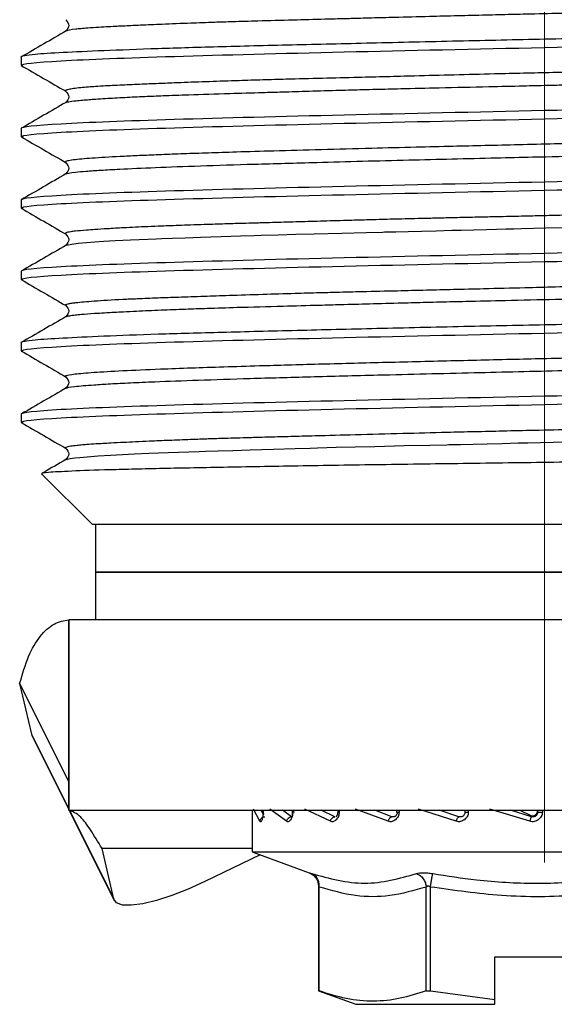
# Model space of a CAD drawing. Header units: millimetres. Extents: x 5799 to 6163, y 3672 to 3921.
# Tile 3 of 20: x 5904 to 5916, y 3691 to 3711. Entities that reach past the tile are written whole.
import ezdxf

# ---------------------------------------------------------------- set-up
doc = ezdxf.new("R2010")
doc.units = ezdxf.units.MM
doc.linetypes.add('CENTERX2', pattern=[20.32, 12.7, -2.54, 2.54, -2.54])
doc.layers.add('1轮廓实线层', color=7, linetype='Continuous')

msp = doc.modelspace()

# ---------------------------------------------------------------- linework, layer by layer
at = {"color": 179, "linetype": 'CENTERX2', "lineweight": 18, "ltscale": 4}
msp.add_line((5915.526, 3714.268), (5915.526, 3693.775), dxfattribs=at)
at = {"layer": '1轮廓实线层', "linetype": 'Continuous', "lineweight": 25, "ltscale": 2}
for p, q in [((5904.526, 3710.694), (5904.526, 3710.525)), ((5904.561, 3710.517), (5904.526, 3710.525)), ((5904.526, 3709.197), (5904.526, 3709.025)), ((5904.571, 3709.015), (5904.526, 3709.025)), ((5904.526, 3707.697), (5904.526, 3707.525)), ((5904.565, 3707.515), (5904.526, 3707.525)), ((5904.526, 3706.197), (5904.526, 3706.025)), ((5904.563, 3706.017), (5904.526, 3706.025)), ((5904.526, 3704.695), (5904.526, 3704.525)), ((5904.563, 3704.516), (5904.526, 3704.525)), ((5904.526, 3703.197), (5904.526, 3703.025)), ((5904.568, 3703.014), (5904.526, 3703.025)), ((5904.956, 3701.945), (5906.026, 3700.875)), ((5915.526, 3700.875), (5906.026, 3700.875)), ((5906.085, 3700.875), (5906.085, 3699.875)), ((5925.026, 3700.875), (5915.526, 3700.875)), ((5906.085, 3699.875), (5906.085, 3698.875)), ((5906.085, 3699.875), (5920.12, 3699.875)), ((5924.085, 3699.875), (5906.085, 3699.875)), ((5905.526, 3698.875), (5905.526, 3694.875)), ((5925.526, 3698.875), (5905.526, 3698.875)), ((5905.526, 3694.875), (5905.526, 3698.875)), ((5904.494, 3697.535), (5905.526, 3695.471)), ((5904.494, 3697.535), (5904.74, 3696.475)), ((5904.74, 3696.475), (5904.75, 3696.446)), ((5904.74, 3696.475), (5905.526, 3694.903)), ((5904.75, 3696.446), (5905.526, 3694.895)), ((5905.526, 3694.875), (5925.526, 3694.875)), ((5905.536, 3694.875), (5906.483, 3692.982)), ((5905.54, 3694.875), (5906.472, 3693.011)), ((5909.381, 3694.875), (5909.381, 3694.834)), ((5909.381, 3694.875), (5909.381, 3694.834)), ((5909.545, 3694.643), (5909.406, 3694.899)), ((5909.62, 3694.791), (5909.571, 3694.88)), ((5909.608, 3694.875), (5909.608, 3694.834)), ((5909.611, 3694.875), (5909.611, 3694.834)), ((5910.105, 3694.643), (5909.754, 3694.899)), ((5910.207, 3694.738), (5910.022, 3694.875)), ((5910.221, 3694.875), (5910.221, 3694.834)), ((5910.235, 3694.875), (5910.235, 3694.834)), ((5911.025, 3694.643), (5910.486, 3694.899)), ((5911.118, 3694.738), (5910.835, 3694.875)), ((5911.179, 3694.875), (5911.179, 3694.834)), ((5911.21, 3694.875), (5911.21, 3694.834)), ((5912.242, 3694.643), (5911.551, 3694.899)), ((5912.319, 3694.738), (5911.957, 3694.875)), ((5912.417, 3694.875), (5912.417, 3694.834)), ((5912.468, 3694.875), (5912.468, 3694.834)), ((5913.672, 3694.643), (5912.877, 3694.899)), ((5913.728, 3694.738), (5913.312, 3694.875)), ((5913.85, 3694.875), (5913.85, 3694.834)), ((5913.925, 3694.875), (5913.925, 3694.834)), ((5915.219, 3694.643), (5914.374, 3694.899)), ((5915.251, 3694.738), (5914.809, 3694.875)), ((5915.006, 3694.875), (5915.238, 3694.765)), ((5915.237, 3694.765), (5915.251, 3694.739)), ((5915.38, 3694.875), (5915.38, 3694.834)), ((5915.482, 3694.875), (5915.482, 3694.834)), ((5909.38, 3694.661), (5909.38, 3693.999)), ((5906.472, 3693.011), (5906.226, 3694.071)), ((5909.38, 3694.071), (5906.226, 3694.071)), ((5909.551, 3693.937), (5908.387, 3693.377)), ((5909.38, 3693.999), (5910.579, 3693.562)), ((5909.38, 3693.999), (5921.38, 3693.999)), ((5910.777, 3693.282), (5910.777, 3691.084)), ((5910.79, 3691.08), (5910.79, 3693.263)), ((5913.042, 3691.08), (5913.042, 3693.263)), ((5913.128, 3691.08), (5913.128, 3693.263)), ((5914.48, 3691.799), (5916.28, 3691.799)), ((5914.48, 3690.901), (5914.48, 3691.799)), ((5910.777, 3691.085), (5911.561, 3690.799)), ((5913.128, 3691.08), (5914.48, 3690.901)), ((5911.561, 3690.799), (5914.48, 3690.799)), ((5914.48, 3690.799), (5914.48, 3690.901))]:
    msp.add_line(p, q, dxfattribs=at)
at = {"layer": '1轮廓实线层', "linetype": 'Continuous', "lineweight": 25, "ltscale": 2, "flags": 128}
for points in [[(5905.464, 3706.739), (5905.471, 3706.744), (5905.511, 3706.755), (5905.588, 3706.769), (5905.727, 3706.786), (5905.9, 3706.803), (5906.076, 3706.816), (5906.266, 3706.829), (5906.5, 3706.842), (5906.824, 3706.857), (5907.186, 3706.872), (5907.364, 3706.879), (5907.48, 3706.883), (5907.704, 3706.892), (5907.975, 3706.902), (5908.295, 3706.914), (5908.728, 3706.929), (5909.136, 3706.942), (5909.425, 3706.951), (5909.57, 3706.956), (5909.926, 3706.966), (5910.297, 3706.977), (5910.684, 3706.987), (5911.265, 3707.001), (5911.777, 3707.014), (5912.123, 3707.022), (5912.162, 3707.023), (5912.399, 3707.029), (5912.658, 3707.035), (5912.942, 3707.042), (5913.249, 3707.05), (5913.581, 3707.058), (5913.581, 3707.058), (5913.581, 3707.058), (5913.581, 3707.058), (5913.581, 3707.058), (5913.581, 3707.058), (5913.581, 3707.058), (5913.581, 3707.058), (5913.582, 3707.058), (5913.582, 3707.058), (5913.584, 3707.058), (5913.587, 3707.059), (5913.598, 3707.059), (5913.636, 3707.06), (5913.775, 3707.063), (5914.308, 3707.077), (5914.518, 3707.082), (5914.711, 3707.087), (5914.885, 3707.091), (5915.042, 3707.095), (5915.553, 3707.107), (5916.044, 3707.119)], [(5905.467, 3702.241), (5905.468, 3702.244), (5905.559, 3702.264), (5905.655, 3702.277), (5905.759, 3702.288), (5905.914, 3702.302), (5906.147, 3702.32), (5906.406, 3702.336), (5906.653, 3702.35), (5906.908, 3702.362), (5907.21, 3702.375), (5907.614, 3702.39), (5908.053, 3702.405), (5908.265, 3702.412), (5908.402, 3702.417), (5908.664, 3702.425), (5908.976, 3702.435), (5909.342, 3702.447), (5909.829, 3702.462), (5910.282, 3702.475), (5910.6, 3702.485), (5910.758, 3702.489), (5911.146, 3702.5), (5911.546, 3702.51), (5911.96, 3702.52), (5912.577, 3702.535), (5913.115, 3702.547), (5913.476, 3702.555), (5913.517, 3702.556), (5913.762, 3702.562), (5914.03, 3702.569), (5914.322, 3702.576), (5914.637, 3702.583), (5914.976, 3702.592), (5914.976, 3702.592), (5914.976, 3702.592), (5914.976, 3702.592), (5914.976, 3702.592), (5914.976, 3702.592), (5914.976, 3702.592), (5914.976, 3702.592), (5914.976, 3702.592), (5914.977, 3702.592), (5914.978, 3702.592), (5914.982, 3702.592), (5914.993, 3702.592), (5915.031, 3702.593), (5915.173, 3702.597), (5915.712, 3702.61), (5915.923, 3702.615)], [(5908.387, 3693.377), (5908.034, 3693.217), (5907.69, 3693.083), (5907.368, 3692.98), (5907.081, 3692.911), (5906.84, 3692.879), (5906.654, 3692.885), (5906.53, 3692.93), (5906.472, 3693.011)]]:
    msp.add_lwpolyline(points, dxfattribs=at)
at = {"layer": '1轮廓实线层', "linetype": 'Continuous', "lineweight": 25, "ltscale": 2}
for points, knots in [([(5925.592, 3711.989), (5925.593, 3711.989), (5925.619, 3711.982), (5925.591, 3711.966), (5925.507, 3711.944), (5925.351, 3711.925), (5925.167, 3711.908), (5924.932, 3711.892), (5924.652, 3711.876), (5924.317, 3711.859), (5923.952, 3711.842), (5923.526, 3711.824), (5923.106, 3711.808), (5922.73, 3711.794), (5922.376, 3711.782), (5921.936, 3711.769), (5921.367, 3711.753), (5920.719, 3711.735), (5920.132, 3711.72), (5919.644, 3711.707), (5919.176, 3711.694), (5918.633, 3711.68), (5918.04, 3711.665), (5917.484, 3711.651), (5917.013, 3711.639), (5916.539, 3711.628), (5915.981, 3711.616), (5915.397, 3711.603), (5914.815, 3711.59), (5914.274, 3711.577), (5913.699, 3711.563), (5913.055, 3711.547), (5912.452, 3711.531), (5911.973, 3711.519), (5911.629, 3711.509), (5911.299, 3711.501), (5910.821, 3711.488), (5910.2, 3711.472), (5909.553, 3711.455), (5909.01, 3711.439), (5908.539, 3711.424), (5908.034, 3711.406), (5907.51, 3711.386), (5907.059, 3711.366), (5906.816, 3711.355), (5906.715, 3711.35), (5906.715, 3711.35), (5906.715, 3711.35), (5906.715, 3711.35), (5906.715, 3711.35), (5906.714, 3711.35), (5906.714, 3711.35), (5906.713, 3711.35), (5906.711, 3711.35), (5906.705, 3711.35), (5906.689, 3711.349), (5906.634, 3711.346), (5906.522, 3711.341), (5906.348, 3711.332), (5906.134, 3711.32), (5905.937, 3711.307), (5905.78, 3711.294), (5905.602, 3711.275), (5905.47, 3711.256), (5905.478, 3711.242), (5905.479, 3711.24)], [0, 0, 0, 0, 0.000388, 0.029534, 0.061342, 0.085866, 0.106918, 0.128585, 0.154383, 0.173997, 0.19765, 0.221068, 0.243813, 0.260165, 0.273373, 0.290802, 0.315949, 0.341449, 0.364167, 0.379418, 0.392686, 0.412292, 0.434216, 0.451232, 0.466349, 0.479564, 0.49661, 0.519376, 0.535005, 0.551846, 0.570975, 0.590157, 0.614345, 0.630454, 0.638474, 0.649505, 0.664581, 0.688855, 0.717157, 0.738798, 0.754777, 0.777451, 0.807163, 0.832373, 0.85218, 0.852181, 0.852183, 0.852185, 0.85219, 0.852198, 0.852213, 0.852242, 0.852298, 0.852417, 0.852682, 0.853329, 0.855626, 0.863665, 0.876294, 0.893507, 0.915564, 0.932112, 0.94708, 0.991295, 1, 1, 1, 1]), ([(5905.461, 3711.482), (5905.495, 3711.442), (5905.565, 3711.361), (5905.495, 3711.28), (5905.461, 3711.239)], [0, 0, 0, 0, 0.4999724, 1, 1, 1, 1]), ([(5926.504, 3711.454), (5926.513, 3711.451), (5926.549, 3711.439), (5926.48, 3711.419), (5926.272, 3711.389), (5925.798, 3711.357), (5924.972, 3711.316), (5923.869, 3711.273), (5922.539, 3711.234), (5920.998, 3711.196), (5919.316, 3711.153), (5917.51, 3711.112), (5915.665, 3711.074), (5913.799, 3711.034), (5911.998, 3710.991), (5910.282, 3710.951), (5908.729, 3710.914), (5907.357, 3710.872), (5906.227, 3710.83), (5905.354, 3710.791), (5904.829, 3710.757), (5904.586, 3710.723), (5904.504, 3710.703), (5904.526, 3710.694), (5904.526, 3710.694)], [0, 0, 0, 0, 0.011221, 0.044125, 0.077395, 0.129732, 0.183588, 0.235926, 0.289783, 0.342122, 0.395979, 0.448318, 0.502175, 0.554513, 0.60837, 0.660709, 0.714566, 0.766905, 0.820761, 0.873101, 0.926959, 0.963233, 0.999998, 1, 1, 1, 1]), ([(5904.526, 3710.525), (5904.526, 3710.556), (5904.813, 3710.587), (5905.915, 3710.65), (5906.73, 3710.681), (5908.766, 3710.743), (5909.987, 3710.775), (5912.647, 3710.837), (5914.086, 3710.868), (5916.966, 3710.931), (5918.406, 3710.962), (5921.066, 3711.025), (5922.286, 3711.056), (5924.323, 3711.118), (5925.138, 3711.15), (5926.24, 3711.212), (5926.526, 3711.243), (5926.526, 3711.275)], [0, 0, 0, 0, 0.125, 0.125, 0.25, 0.25, 0.375, 0.375, 0.5, 0.5, 0.625, 0.625, 0.75, 0.75, 0.875, 0.875, 1, 1, 1, 1]), ([(5905.473, 3711.246), (5905.315, 3711.155), (5905, 3710.973), (5904.685, 3710.791), (5904.528, 3710.7)], [0, 0, 0, 0, 0.499988, 1, 1, 1, 1]), ([(5925.589, 3710.73), (5925.579, 3710.725), (5925.558, 3710.716), (5925.505, 3710.707), (5925.461, 3710.7), (5925.433, 3710.696), (5925.381, 3710.69), (5925.293, 3710.681), (5925.168, 3710.671), (5925.025, 3710.66), (5924.888, 3710.652), (5924.754, 3710.643), (5924.633, 3710.636), (5924.51, 3710.63), (5924.283, 3710.617), (5923.992, 3710.603), (5923.658, 3710.588), (5923.425, 3710.579), (5923.201, 3710.57), (5922.866, 3710.558), (5922.309, 3710.541), (5921.55, 3710.519), (5920.804, 3710.499), (5920.117, 3710.479), (5919.419, 3710.46), (5918.683, 3710.44), (5918.015, 3710.423), (5917.329, 3710.407), (5916.56, 3710.39), (5915.784, 3710.373), (5915.088, 3710.357), (5914.394, 3710.34), (5913.626, 3710.32), (5912.869, 3710.301), (5912.199, 3710.283), (5911.548, 3710.267), (5910.839, 3710.25), (5910.172, 3710.233), (5909.592, 3710.217), (5909.048, 3710.2), (5908.465, 3710.18), (5907.937, 3710.161), (5907.49, 3710.143), (5907.091, 3710.127), (5906.679, 3710.11), (5906.341, 3710.093), (5906.097, 3710.078), (5905.923, 3710.065), (5905.762, 3710.051), (5905.622, 3710.035), (5905.525, 3710.019), (5905.473, 3710.005), (5905.449, 3709.993), (5905.457, 3709.985), (5905.461, 3709.981)], [0, 0, 0, 0, 0.017395, 0.034616, 0.038302, 0.043625, 0.050585, 0.064094, 0.081291, 0.094867, 0.107168, 0.118192, 0.127938, 0.134719, 0.144758, 0.174586, 0.18784, 0.200039, 0.211185, 0.221279, 0.248314, 0.286434, 0.314591, 0.33345, 0.361238, 0.387827, 0.40792, 0.427382, 0.454603, 0.481721, 0.501253, 0.5207, 0.547903, 0.575026, 0.594585, 0.614704, 0.641266, 0.669116, 0.687914, 0.707943, 0.734562, 0.762514, 0.781244, 0.802271, 0.827928, 0.856845, 0.874577, 0.889388, 0.907421, 0.929622, 0.950414, 0.967916, 0.984213, 1, 1, 1, 1]), ([(5904.523, 3710.522), (5904.68, 3710.431), (5904.993, 3710.251), (5905.306, 3710.07), (5905.462, 3709.98)], [0, 0, 0, 0, 0.502607, 1, 1, 1, 1]), ([(5905.469, 3709.742), (5905.471, 3709.744), (5905.477, 3709.75), (5905.536, 3709.763), (5905.645, 3709.778), (5905.802, 3709.793), (5905.943, 3709.804), (5906.104, 3709.816), (5906.341, 3709.831), (5906.678, 3709.851), (5907.091, 3709.87), (5907.539, 3709.889), (5908.118, 3709.909), (5908.82, 3709.931), (5909.496, 3709.951), (5910.057, 3709.968), (5910.594, 3709.983), (5911.161, 3710), (5911.636, 3710.013), (5912.062, 3710.024), (5912.594, 3710.036), (5913.381, 3710.055), (5914.247, 3710.074), (5915.006, 3710.092), (5915.553, 3710.105), (5916.009, 3710.116), (5916.512, 3710.129), (5917.029, 3710.142), (5917.531, 3710.155), (5918.059, 3710.168), (5918.714, 3710.184), (5919.484, 3710.202), (5920.166, 3710.219), (5920.707, 3710.233), (5921.167, 3710.246), (5921.67, 3710.262), (5922.186, 3710.279), (5922.631, 3710.294), (5922.993, 3710.307), (5923.322, 3710.319), (5923.679, 3710.332), (5924.04, 3710.346), (5924.36, 3710.36), (5924.614, 3710.372), (5924.829, 3710.385), (5925.04, 3710.399), (5925.237, 3710.415), (5925.37, 3710.429), (5925.444, 3710.439), (5925.501, 3710.448), (5925.559, 3710.458), (5925.6, 3710.473), (5925.609, 3710.484), (5925.589, 3710.491), (5925.585, 3710.492)], [0, 0, 0, 0, 0.006931, 0.024185, 0.053392, 0.071365, 0.086844, 0.099828, 0.117359, 0.146257, 0.171747, 0.19272, 0.219517, 0.257513, 0.285593, 0.301293, 0.322019, 0.345002, 0.361675, 0.371034, 0.38839, 0.414874, 0.448163, 0.471364, 0.486847, 0.499934, 0.514579, 0.534581, 0.549231, 0.562779, 0.585791, 0.613705, 0.640626, 0.657172, 0.672533, 0.692178, 0.715757, 0.735772, 0.750069, 0.765488, 0.783314, 0.805106, 0.826075, 0.84297, 0.857959, 0.875853, 0.898299, 0.919699, 0.929541, 0.935845, 0.952949, 0.972026, 0.995115, 1, 1, 1, 1]), ([(5926.526, 3709.947), (5926.526, 3709.915), (5926.24, 3709.884), (5925.138, 3709.822), (5924.323, 3709.79), (5922.286, 3709.728), (5921.066, 3709.697), (5918.406, 3709.634), (5916.966, 3709.603), (5914.086, 3709.54), (5912.647, 3709.509), (5909.987, 3709.447), (5908.766, 3709.415), (5906.73, 3709.353), (5905.915, 3709.322), (5904.813, 3709.259), (5904.526, 3709.228), (5904.526, 3709.197)], [0, 0, 0, 0, 0.125, 0.125, 0.25, 0.25, 0.375, 0.375, 0.5, 0.5, 0.625, 0.625, 0.75, 0.75, 0.875, 0.875, 1, 1, 1, 1]), ([(5905.457, 3709.983), (5905.492, 3709.942), (5905.561, 3709.861), (5905.492, 3709.779), (5905.457, 3709.739)], [0, 0, 0, 0, 0.499991, 1, 1, 1, 1]), ([(5904.526, 3709.025), (5904.526, 3709.056), (5904.813, 3709.087), (5905.915, 3709.15), (5906.73, 3709.181), (5908.766, 3709.243), (5909.987, 3709.275), (5912.647, 3709.337), (5914.086, 3709.368), (5916.966, 3709.431), (5918.406, 3709.462), (5921.066, 3709.525), (5922.286, 3709.556), (5924.323, 3709.618), (5925.138, 3709.65), (5926.24, 3709.712), (5926.526, 3709.743), (5926.526, 3709.775)], [0, 0, 0, 0, 0.125, 0.125, 0.25, 0.25, 0.375, 0.375, 0.5, 0.5, 0.625, 0.625, 0.75, 0.75, 0.875, 0.875, 1, 1, 1, 1]), ([(5905.47, 3709.746), (5905.313, 3709.655), (5904.998, 3709.474), (5904.684, 3709.292), (5904.527, 3709.201)], [0, 0, 0, 0, 0.499988, 1, 1, 1, 1]), ([(5925.593, 3709.233), (5925.593, 3709.232), (5925.588, 3709.228), (5925.557, 3709.219), (5925.486, 3709.205), (5925.356, 3709.188), (5925.191, 3709.173), (5925.016, 3709.159), (5924.859, 3709.149), (5924.67, 3709.137), (5924.447, 3709.126), (5924.184, 3709.113), (5923.915, 3709.102), (5923.633, 3709.09), (5923.33, 3709.079), (5922.944, 3709.065), (5922.466, 3709.048), (5921.958, 3709.032), (5921.45, 3709.016), (5920.971, 3709.002), (5920.467, 3708.989), (5919.937, 3708.975), (5919.404, 3708.961), (5918.834, 3708.947), (5918.19, 3708.931), (5917.412, 3708.912), (5916.579, 3708.892), (5915.754, 3708.872), (5914.996, 3708.854), (5914.283, 3708.837), (5913.561, 3708.82), (5912.764, 3708.801), (5911.831, 3708.778), (5910.824, 3708.751), (5909.876, 3708.725), (5909.091, 3708.702), (5908.464, 3708.682), (5907.938, 3708.664), (5907.47, 3708.646), (5907.054, 3708.629), (5906.559, 3708.606), (5906.049, 3708.577), (5905.687, 3708.546), (5905.51, 3708.521), (5905.441, 3708.5), (5905.461, 3708.487), (5905.469, 3708.481)], [0, 0, 0, 0, 0.001752, 0.016901, 0.03549, 0.057517, 0.082976, 0.096014, 0.110032, 0.125032, 0.141012, 0.157975, 0.175926, 0.188593, 0.20422, 0.222809, 0.244359, 0.268865, 0.286874, 0.305171, 0.323759, 0.342638, 0.361814, 0.379122, 0.400381, 0.425592, 0.454749, 0.479935, 0.503818, 0.526402, 0.547693, 0.572933, 0.603908, 0.640615, 0.677496, 0.708468, 0.733541, 0.757538, 0.781029, 0.804013, 0.826485, 0.872712, 0.919367, 0.947617, 0.976463, 1, 1, 1, 1]), ([(5904.531, 3709.02), (5904.688, 3708.929), (5905.002, 3708.747), (5905.317, 3708.566), (5905.474, 3708.475)], [0, 0, 0, 0, 0.500012, 1, 1, 1, 1]), ([(5905.473, 3708.24), (5905.472, 3708.241), (5905.461, 3708.254), (5905.614, 3708.275), (5905.882, 3708.301), (5906.194, 3708.322), (5906.657, 3708.348), (5907.331, 3708.378), (5908.278, 3708.413), (5909.418, 3708.449), (5910.583, 3708.482), (5911.686, 3708.511), (5912.64, 3708.535), (5913.583, 3708.558), (5914.454, 3708.579), (5915.39, 3708.601), (5916.428, 3708.626), (5917.542, 3708.652), (5918.544, 3708.676), (5919.38, 3708.698), (5920.105, 3708.717), (5920.759, 3708.735), (5921.409, 3708.754), (5922.079, 3708.773), (5922.719, 3708.794), (5923.238, 3708.812), (5923.607, 3708.826), (5923.902, 3708.838), (5924.16, 3708.85), (5924.411, 3708.862), (5924.635, 3708.874), (5924.833, 3708.886), (5925.006, 3708.897), (5925.263, 3708.916), (5925.515, 3708.943), (5925.624, 3708.97), (5925.591, 3708.986), (5925.583, 3708.99)], [0, 0, 0, 0, 0.005571, 0.052324, 0.080634, 0.109541, 0.139046, 0.184385, 0.231011, 0.278933, 0.328204, 0.361813, 0.394544, 0.424007, 0.453869, 0.477939, 0.512859, 0.552224, 0.584515, 0.610955, 0.636569, 0.66026, 0.682035, 0.710507, 0.74062, 0.765111, 0.783975, 0.797215, 0.813515, 0.829547, 0.845313, 0.860817, 0.87606, 0.891041, 0.937928, 0.984325, 1, 1, 1, 1]), ([(5926.526, 3708.447), (5926.526, 3708.415), (5926.24, 3708.384), (5925.138, 3708.322), (5924.323, 3708.29), (5922.286, 3708.228), (5921.066, 3708.197), (5918.406, 3708.134), (5916.966, 3708.103), (5914.086, 3708.04), (5912.647, 3708.009), (5909.987, 3707.947), (5908.766, 3707.915), (5906.73, 3707.853), (5905.915, 3707.822), (5904.813, 3707.759), (5904.526, 3707.728), (5904.526, 3707.697)], [0, 0, 0, 0, 0.125, 0.125, 0.25, 0.25, 0.375, 0.375, 0.5, 0.5, 0.625, 0.625, 0.75, 0.75, 0.875, 0.875, 1, 1, 1, 1]), ([(5905.46, 3708.483), (5905.495, 3708.442), (5905.564, 3708.361), (5905.495, 3708.28), (5905.46, 3708.239)], [0, 0, 0, 0, 0.499929, 1, 1, 1, 1]), ([(5904.526, 3707.525), (5904.526, 3707.556), (5904.813, 3707.587), (5905.915, 3707.65), (5906.73, 3707.681), (5908.766, 3707.743), (5909.987, 3707.775), (5912.647, 3707.837), (5914.086, 3707.868), (5916.966, 3707.931), (5918.406, 3707.962), (5921.066, 3708.025), (5922.286, 3708.056), (5924.323, 3708.118), (5925.138, 3708.15), (5926.24, 3708.212), (5926.526, 3708.243), (5926.526, 3708.275)], [0, 0, 0, 0, 0.125, 0.125, 0.25, 0.25, 0.375, 0.375, 0.5, 0.5, 0.625, 0.625, 0.75, 0.75, 0.875, 0.875, 1, 1, 1, 1]), ([(5905.464, 3708.242), (5905.309, 3708.152), (5904.996, 3707.971), (5904.683, 3707.79), (5904.526, 3707.699)], [0, 0, 0, 0, 0.497356, 1, 1, 1, 1]), ([(5925.584, 3707.732), (5925.578, 3707.728), (5925.563, 3707.719), (5925.483, 3707.704), (5925.348, 3707.686), (5925.161, 3707.669), (5924.919, 3707.651), (5924.641, 3707.635), (5924.301, 3707.618), (5923.956, 3707.603), (5923.64, 3707.591), (5923.34, 3707.579), (5922.899, 3707.563), (5922.274, 3707.54), (5921.544, 3707.517), (5920.948, 3707.5), (5920.444, 3707.487), (5919.935, 3707.474), (5919.373, 3707.46), (5918.84, 3707.447), (5918.385, 3707.436), (5917.993, 3707.426), (5917.619, 3707.417), (5917.224, 3707.406), (5916.845, 3707.397), (5916.485, 3707.388), (5916.16, 3707.38), (5915.798, 3707.371), (5915.424, 3707.362), (5915.09, 3707.354), (5914.787, 3707.347), (5914.489, 3707.341), (5914.152, 3707.333), (5913.848, 3707.326), (5913.659, 3707.322), (5913.478, 3707.318), (5913.257, 3707.312), (5912.949, 3707.305), (5912.666, 3707.298), (5912.406, 3707.292), (5912.241, 3707.288), (5912.162, 3707.286), (5912.162, 3707.286), (5912.162, 3707.286), (5912.162, 3707.286), (5912.162, 3707.286), (5912.162, 3707.286), (5912.161, 3707.286), (5912.161, 3707.286), (5912.159, 3707.286), (5912.155, 3707.285), (5912.144, 3707.285), (5912.11, 3707.284), (5911.988, 3707.281), (5911.734, 3707.274), (5911.319, 3707.263), (5910.909, 3707.251), (5910.554, 3707.241), (5910.298, 3707.234), (5910.049, 3707.227), (5909.806, 3707.22), (5909.628, 3707.215), (5909.504, 3707.211), (5909.377, 3707.208), (5909.157, 3707.202), (5908.826, 3707.192), (5908.479, 3707.181), (5908.159, 3707.171), (5907.9, 3707.162), (5907.677, 3707.154), (5907.44, 3707.145), (5907.095, 3707.13), (5906.704, 3707.111), (5906.342, 3707.091), (5906.088, 3707.074), (5905.856, 3707.058), (5905.685, 3707.043), (5905.567, 3707.028), (5905.504, 3707.017), (5905.465, 3707.005), (5905.444, 3706.993), (5905.464, 3706.984), (5905.474, 3706.98)], [0, 0, 0, 0, 0.014861, 0.035911, 0.0574, 0.08324, 0.102904, 0.126513, 0.149902, 0.172664, 0.188958, 0.201976, 0.219269, 0.253385, 0.285299, 0.308064, 0.32135, 0.340851, 0.362653, 0.379646, 0.394736, 0.40792, 0.418151, 0.431162, 0.446026, 0.454412, 0.465481, 0.476924, 0.488741, 0.500935, 0.508557, 0.517501, 0.529251, 0.540732, 0.546695, 0.547456, 0.558155, 0.568154, 0.577452, 0.58605, 0.593946, 0.593947, 0.593947, 0.593949, 0.593951, 0.593954, 0.593961, 0.593973, 0.593997, 0.594045, 0.594145, 0.594374, 0.595133, 0.597642, 0.606625, 0.620891, 0.640434, 0.649878, 0.659252, 0.668556, 0.67779, 0.686957, 0.689183, 0.692433, 0.70201, 0.71569, 0.733476, 0.74695, 0.75919, 0.770195, 0.779963, 0.795802, 0.82644, 0.850946, 0.872954, 0.890226, 0.919463, 0.937455, 0.95295, 0.965947, 0.983498, 1, 1, 1, 1]), ([(5904.528, 3707.52), (5904.686, 3707.429), (5905.001, 3707.247), (5905.316, 3707.065), (5905.473, 3706.974)], [0, 0, 0, 0, 0.500052, 1, 1, 1, 1]), ([(5926.526, 3706.947), (5926.526, 3706.915), (5926.24, 3706.884), (5925.138, 3706.822), (5924.323, 3706.79), (5922.286, 3706.728), (5921.066, 3706.697), (5918.406, 3706.634), (5916.966, 3706.603), (5914.086, 3706.54), (5912.647, 3706.509), (5909.987, 3706.447), (5908.766, 3706.415), (5906.73, 3706.353), (5905.915, 3706.322), (5904.813, 3706.259), (5904.526, 3706.228), (5904.526, 3706.197)], [0, 0, 0, 0, 0.125, 0.125, 0.25, 0.25, 0.375, 0.375, 0.5, 0.5, 0.625, 0.625, 0.75, 0.75, 0.875, 0.875, 1, 1, 1, 1]), ([(5905.46, 3706.982), (5905.495, 3706.941), (5905.564, 3706.86), (5905.495, 3706.779), (5905.46, 3706.739)], [0, 0, 0, 0, 0.500079, 1, 1, 1, 1]), ([(5904.526, 3706.025), (5904.526, 3706.056), (5904.813, 3706.087), (5905.915, 3706.15), (5906.73, 3706.181), (5908.766, 3706.243), (5909.987, 3706.275), (5912.647, 3706.337), (5914.086, 3706.368), (5916.966, 3706.431), (5918.406, 3706.462), (5921.066, 3706.525), (5922.286, 3706.556), (5924.323, 3706.618), (5925.138, 3706.65), (5926.24, 3706.712), (5926.526, 3706.743), (5926.526, 3706.775)], [0, 0, 0, 0, 0.125, 0.125, 0.25, 0.25, 0.375, 0.375, 0.5, 0.5, 0.625, 0.625, 0.75, 0.75, 0.875, 0.875, 1, 1, 1, 1]), ([(5905.472, 3706.745), (5905.314, 3706.654), (5905, 3706.473), (5904.686, 3706.291), (5904.529, 3706.2)], [0, 0, 0, 0, 0.49999, 1, 1, 1, 1]), ([(5905.462, 3705.482), (5905.458, 3705.484), (5905.448, 3705.49), (5905.459, 3705.501), (5905.504, 3705.515), (5905.582, 3705.528), (5905.731, 3705.547), (5906.039, 3705.575), (5906.514, 3705.604), (5906.991, 3705.625), (5907.378, 3705.641), (5907.766, 3705.655), (5908.094, 3705.666), (5908.443, 3705.678), (5908.935, 3705.694), (5909.574, 3705.715), (5910.217, 3705.734), (5910.739, 3705.749), (5911.212, 3705.761), (5911.754, 3705.774), (5912.388, 3705.789), (5913.027, 3705.804), (5913.631, 3705.819), (5914.32, 3705.836), (5915.038, 3705.854), (5915.789, 3705.873), (5916.412, 3705.888), (5916.959, 3705.901), (5917.414, 3705.911), (5917.909, 3705.922), (5918.408, 3705.934), (5918.887, 3705.945), (5919.391, 3705.958), (5920.012, 3705.974), (5920.734, 3705.995), (5921.364, 3706.014), (5921.885, 3706.03), (5922.375, 3706.045), (5922.924, 3706.062), (5923.454, 3706.08), (5923.851, 3706.096), (5924.131, 3706.108), (5924.385, 3706.121), (5924.674, 3706.137), (5924.947, 3706.154), (5925.196, 3706.174), (5925.401, 3706.193), (5925.546, 3706.212), (5925.571, 3706.225), (5925.582, 3706.23)], [0, 0, 0, 0, 0.008145, 0.025359, 0.047418, 0.063966, 0.078934, 0.123152, 0.169712, 0.188616, 0.213372, 0.235193, 0.248084, 0.260406, 0.283258, 0.312077, 0.33792, 0.356589, 0.369125, 0.388222, 0.412856, 0.43308, 0.451285, 0.471603, 0.499253, 0.51962, 0.542915, 0.558427, 0.571894, 0.586708, 0.60639, 0.621001, 0.634508, 0.657577, 0.685524, 0.712412, 0.729199, 0.74788, 0.773715, 0.802541, 0.825391, 0.838181, 0.851908, 0.873265, 0.898458, 0.918597, 0.946476, 0.977416, 1, 1, 1, 1]), ([(5904.527, 3706.022), (5904.684, 3705.931), (5904.998, 3705.749), (5905.313, 3705.567), (5905.47, 3705.476)], [0, 0, 0, 0, 0.500015, 1, 1, 1, 1]), ([(5905.469, 3705.241), (5905.469, 3705.243), (5905.471, 3705.25), (5905.538, 3705.264), (5905.648, 3705.28), (5905.816, 3705.296), (5906.02, 3705.312), (5906.265, 3705.326), (5906.471, 3705.338), (5906.693, 3705.349), (5907.009, 3705.365), (5907.437, 3705.384), (5907.941, 3705.404), (5908.473, 3705.422), (5909.144, 3705.443), (5909.934, 3705.465), (5910.679, 3705.484), (5911.289, 3705.501), (5911.866, 3705.517), (5912.468, 3705.533), (5912.967, 3705.546), (5913.413, 3705.557), (5913.965, 3705.57), (5914.774, 3705.588), (5915.652, 3705.608), (5916.412, 3705.625), (5916.955, 3705.638), (5917.405, 3705.65), (5917.899, 3705.662), (5918.402, 3705.675), (5918.885, 3705.688), (5919.391, 3705.701), (5920.014, 3705.717), (5920.737, 3705.735), (5921.366, 3705.752), (5921.86, 3705.766), (5922.274, 3705.78), (5922.723, 3705.795), (5923.174, 3705.812), (5923.556, 3705.827), (5923.862, 3705.84), (5924.135, 3705.852), (5924.424, 3705.865), (5924.708, 3705.879), (5924.949, 3705.893), (5925.132, 3705.906), (5925.278, 3705.918), (5925.411, 3705.932), (5925.519, 3705.949), (5925.574, 3705.963), (5925.594, 3705.972), (5925.601, 3705.981), (5925.604, 3705.987), (5925.591, 3705.992), (5925.59, 3705.992)], [0, 0, 0, 0, 0.004956, 0.02948, 0.051505, 0.068791, 0.098051, 0.116057, 0.131565, 0.144572, 0.162136, 0.191086, 0.216623, 0.237635, 0.26448, 0.302546, 0.330677, 0.346406, 0.36717, 0.390195, 0.406899, 0.416275, 0.433663, 0.460195, 0.493545, 0.516789, 0.5323, 0.545411, 0.560083, 0.580122, 0.594799, 0.608372, 0.631426, 0.659391, 0.686361, 0.702938, 0.718327, 0.738007, 0.76163, 0.781682, 0.796005, 0.811452, 0.829311, 0.851142, 0.87215, 0.889076, 0.904092, 0.922019, 0.944506, 0.965946, 0.975806, 0.982121, 0.999257, 1, 1, 1, 1]), ([(5905.459, 3705.483), (5905.494, 3705.442), (5905.563, 3705.361), (5905.494, 3705.28), (5905.459, 3705.239)], [0, 0, 0, 0, 0.499905, 1, 1, 1, 1]), ([(5926.506, 3705.438), (5926.497, 3705.432), (5926.475, 3705.417), (5926.266, 3705.389), (5925.802, 3705.354), (5924.974, 3705.317), (5923.872, 3705.274), (5922.543, 3705.233), (5921.002, 3705.195), (5919.32, 3705.156), (5917.515, 3705.112), (5915.67, 3705.072), (5913.803, 3705.035), (5912.003, 3704.993), (5910.286, 3704.951), (5908.733, 3704.912), (5907.36, 3704.874), (5906.23, 3704.831), (5905.356, 3704.79), (5904.83, 3704.756), (5904.586, 3704.725), (5904.504, 3704.705), (5904.526, 3704.695), (5904.526, 3704.695)], [0, 0, 0, 0, 0.022233, 0.056189, 0.109721, 0.164806, 0.218339, 0.273424, 0.326959, 0.382047, 0.43558, 0.490665, 0.5442, 0.599288, 0.652821, 0.707907, 0.761441, 0.816527, 0.870061, 0.925147, 0.96232, 0.999999, 1, 1, 1, 1]), ([(5904.526, 3704.525), (5904.526, 3704.556), (5904.813, 3704.587), (5905.915, 3704.65), (5906.73, 3704.681), (5908.766, 3704.743), (5909.987, 3704.775), (5912.647, 3704.837), (5914.086, 3704.868), (5916.966, 3704.931), (5918.406, 3704.962), (5921.066, 3705.025), (5922.286, 3705.056), (5924.323, 3705.118), (5925.138, 3705.15), (5926.24, 3705.212), (5926.526, 3705.243), (5926.526, 3705.275)], [0, 0, 0, 0, 0.125, 0.125, 0.25, 0.25, 0.375, 0.375, 0.5, 0.5, 0.625, 0.625, 0.75, 0.75, 0.875, 0.875, 1, 1, 1, 1]), ([(5905.471, 3705.246), (5905.314, 3705.155), (5904.999, 3704.974), (5904.685, 3704.792), (5904.528, 3704.701)], [0, 0, 0, 0, 0.499988, 1, 1, 1, 1]), ([(5905.461, 3703.983), (5905.457, 3703.986), (5905.447, 3703.994), (5905.473, 3704.012), (5905.622, 3704.04), (5906.022, 3704.075), (5906.63, 3704.11), (5907.345, 3704.142), (5908.079, 3704.169), (5908.777, 3704.192), (5909.653, 3704.219), (5910.759, 3704.25), (5912.116, 3704.285), (5913.539, 3704.32), (5914.735, 3704.348), (5915.635, 3704.369), (5916.209, 3704.383), (5916.697, 3704.394), (5917.202, 3704.406), (5917.806, 3704.421), (5918.478, 3704.438), (5919.11, 3704.454), (5919.663, 3704.468), (5920.165, 3704.481), (5920.705, 3704.496), (5921.247, 3704.51), (5921.826, 3704.527), (5922.437, 3704.546), (5923.066, 3704.568), (5923.635, 3704.59), (5924.069, 3704.608), (5924.368, 3704.623), (5924.602, 3704.634), (5924.802, 3704.645), (5924.99, 3704.657), (5925.149, 3704.669), (5925.283, 3704.681), (5925.391, 3704.692), (5925.522, 3704.709), (5925.551, 3704.722), (5925.571, 3704.731)], [0, 0, 0, 0, 0.011275, 0.029923, 0.076541, 0.123184, 0.169773, 0.216409, 0.248795, 0.279048, 0.309688, 0.356256, 0.402866, 0.450156, 0.496145, 0.517086, 0.535564, 0.550718, 0.563737, 0.583942, 0.609214, 0.629817, 0.647398, 0.666084, 0.682732, 0.705988, 0.727232, 0.751302, 0.782503, 0.812726, 0.837268, 0.856123, 0.869293, 0.885772, 0.901931, 0.917771, 0.933297, 0.948508, 0.963406, 1, 1, 1, 1]), ([(5904.528, 3704.522), (5904.685, 3704.431), (5904.999, 3704.249), (5905.314, 3704.067), (5905.471, 3703.976)], [0, 0, 0, 0, 0.500011, 1, 1, 1, 1]), ([(5905.466, 3703.739), (5905.467, 3703.741), (5905.476, 3703.753), (5905.629, 3703.778), (5905.968, 3703.808), (5906.391, 3703.834), (5906.818, 3703.856), (5907.415, 3703.882), (5908.234, 3703.912), (5909.33, 3703.947), (5910.599, 3703.983), (5911.858, 3704.015), (5913.022, 3704.044), (5914.014, 3704.068), (5914.98, 3704.091), (5915.861, 3704.113), (5916.795, 3704.135), (5917.819, 3704.159), (5918.899, 3704.185), (5919.854, 3704.21), (5920.64, 3704.231), (5921.311, 3704.251), (5921.907, 3704.269), (5922.492, 3704.287), (5923.082, 3704.307), (5923.633, 3704.327), (5924.067, 3704.345), (5924.367, 3704.359), (5924.601, 3704.372), (5924.8, 3704.383), (5924.987, 3704.396), (5925.147, 3704.408), (5925.281, 3704.419), (5925.39, 3704.431), (5925.534, 3704.45), (5925.633, 3704.468), (5925.583, 3704.484), (5925.57, 3704.488)], [0, 0, 0, 0, 0.004105, 0.050511, 0.097346, 0.125705, 0.154663, 0.18422, 0.229638, 0.276345, 0.324351, 0.373708, 0.407375, 0.440164, 0.469679, 0.499593, 0.523705, 0.558686, 0.59812, 0.630467, 0.656953, 0.682612, 0.706344, 0.728157, 0.756679, 0.786845, 0.811379, 0.830276, 0.843538, 0.859867, 0.875927, 0.891721, 0.907252, 0.922522, 0.937529, 0.984498, 1, 1, 1, 1]), ([(5926.526, 3703.947), (5926.526, 3703.915), (5926.24, 3703.884), (5925.138, 3703.822), (5924.323, 3703.79), (5922.286, 3703.728), (5921.066, 3703.697), (5918.406, 3703.634), (5916.966, 3703.603), (5914.086, 3703.54), (5912.647, 3703.509), (5909.987, 3703.447), (5908.766, 3703.415), (5906.73, 3703.353), (5905.915, 3703.322), (5904.813, 3703.259), (5904.526, 3703.228), (5904.526, 3703.197)], [0, 0, 0, 0, 0.125, 0.125, 0.25, 0.25, 0.375, 0.375, 0.5, 0.5, 0.625, 0.625, 0.75, 0.75, 0.875, 0.875, 1, 1, 1, 1]), ([(5905.461, 3703.982), (5905.495, 3703.942), (5905.565, 3703.86), (5905.495, 3703.779), (5905.461, 3703.739)], [0, 0, 0, 0, 0.500038, 1, 1, 1, 1]), ([(5904.526, 3703.025), (5904.526, 3703.056), (5904.813, 3703.087), (5905.915, 3703.15), (5906.73, 3703.181), (5908.766, 3703.243), (5909.987, 3703.275), (5912.647, 3703.337), (5914.086, 3703.368), (5916.966, 3703.431), (5918.406, 3703.462), (5921.066, 3703.525), (5922.286, 3703.556), (5924.323, 3703.618), (5925.138, 3703.65), (5926.24, 3703.712), (5926.526, 3703.743), (5926.526, 3703.775)], [0, 0, 0, 0, 0.125, 0.125, 0.25, 0.25, 0.375, 0.375, 0.5, 0.5, 0.625, 0.625, 0.75, 0.75, 0.875, 0.875, 1, 1, 1, 1]), ([(5905.474, 3703.746), (5905.317, 3703.655), (5905.003, 3703.474), (5904.688, 3703.292), (5904.531, 3703.201)], [0, 0, 0, 0, 0.499988, 1, 1, 1, 1]), ([(5905.472, 3702.478), (5905.465, 3702.481), (5905.444, 3702.489), (5905.467, 3702.506), (5905.548, 3702.526), (5905.676, 3702.543), (5905.798, 3702.555), (5905.926, 3702.565), (5906.112, 3702.578), (5906.372, 3702.593), (5906.659, 3702.607), (5906.933, 3702.62), (5907.248, 3702.634), (5907.631, 3702.651), (5908.03, 3702.666), (5908.33, 3702.677), (5908.53, 3702.684), (5908.787, 3702.692), (5909.127, 3702.702), (5909.56, 3702.715), (5909.972, 3702.726), (5910.363, 3702.736), (5910.886, 3702.75), (5911.582, 3702.769), (5912.509, 3702.793), (5913.351, 3702.815), (5914.057, 3702.832), (5914.67, 3702.846), (5915.363, 3702.862), (5916.076, 3702.878), (5916.772, 3702.894), (5917.363, 3702.908), (5917.971, 3702.924), (5918.608, 3702.94), (5919.254, 3702.957), (5919.816, 3702.972), (5920.319, 3702.985), (5920.85, 3702.999), (5921.389, 3703.014), (5921.918, 3703.029), (5922.419, 3703.044), (5922.904, 3703.061), (5923.386, 3703.079), (5923.784, 3703.096), (5924.149, 3703.112), (5924.493, 3703.128), (5924.842, 3703.147), (5925.162, 3703.169), (5925.399, 3703.191), (5925.548, 3703.212), (5925.573, 3703.226), (5925.584, 3703.232)], [0, 0, 0, 0, 0.011298, 0.034923, 0.063009, 0.085832, 0.100294, 0.110416, 0.128983, 0.154543, 0.17364, 0.189143, 0.20642, 0.228487, 0.250075, 0.264593, 0.269515, 0.276719, 0.297972, 0.31202, 0.328345, 0.345543, 0.355617, 0.385158, 0.418616, 0.448895, 0.467316, 0.486387, 0.507284, 0.532863, 0.553767, 0.573329, 0.58941, 0.61259, 0.635791, 0.65437, 0.670555, 0.689121, 0.712351, 0.73179, 0.752085, 0.775252, 0.796525, 0.821524, 0.83799, 0.860007, 0.887571, 0.916016, 0.948258, 0.976864, 1, 1, 1, 1]), ([(5904.528, 3703.019), (5904.686, 3702.928), (5905, 3702.746), (5905.315, 3702.565), (5905.472, 3702.474)], [0, 0, 0, 0, 0.500013, 1, 1, 1, 1]), ([(5926.028, 3702.374), (5925.828, 3702.364), (5925.576, 3702.355), (5925.122, 3702.342), (5924.958, 3702.338), (5924.609, 3702.329), (5924.424, 3702.325), (5923.837, 3702.313), (5923.403, 3702.304), (5922.686, 3702.29), (5922.436, 3702.286), (5921.925, 3702.276), (5921.663, 3702.272), (5920.853, 3702.258), (5920.286, 3702.249), (5919.092, 3702.232), (5918.48, 3702.224), (5917.237, 3702.207), (5916.604, 3702.197), (5915.318, 3702.178), (5914.683, 3702.169), (5913.741, 3702.156), (5913.43, 3702.152), (5912.81, 3702.143), (5912.501, 3702.139), (5911.589, 3702.126), (5911.009, 3702.117), (5910.177, 3702.103), (5909.906, 3702.098), (5909.377, 3702.089), (5909.118, 3702.084), (5908.375, 3702.07), (5907.921, 3702.062), (5907.301, 3702.049), (5907.105, 3702.044), (5906.734, 3702.036), (5906.559, 3702.031), (5906.077, 3702.018), (5905.809, 3702.008), (5905.376, 3701.989), (5905.21, 3701.98), (5904.997, 3701.962), (5904.947, 3701.953), (5904.956, 3701.945)], [0, 0, 0, 0, 0.0625, 0.0625, 0.09375, 0.09375, 0.125, 0.125, 0.1875, 0.1875, 0.21875, 0.21875, 0.25, 0.25, 0.3125, 0.3125, 0.375, 0.375, 0.4375, 0.4375, 0.5, 0.5, 0.53125, 0.53125, 0.5625, 0.5625, 0.625, 0.625, 0.65625, 0.65625, 0.6875, 0.6875, 0.75, 0.75, 0.78125, 0.78125, 0.8125, 0.8125, 0.875, 0.875, 0.9375, 0.9375, 1, 1, 1, 1]), ([(5905.457, 3702.482), (5905.492, 3702.442), (5905.562, 3702.36), (5905.492, 3702.279), (5905.457, 3702.238)], [0, 0, 0, 0, 0.500066, 1, 1, 1, 1]), ([(5905.464, 3702.242), (5905.308, 3702.152), (5905.144, 3702.057), (5904.979, 3701.962), (5904.97, 3701.957)], [0, 0, 0, 0, 0.947782, 1, 1, 1, 1]), ([(5904.494, 3697.535), (5904.553, 3697.736), (5904.67, 3698.139), (5904.923, 3698.551), (5905.213, 3698.824), (5905.422, 3698.858), (5905.526, 3698.875)], [0, 0, 0, 0, 0.245909, 0.493407, 0.745844, 1, 1, 1, 1]), ([(5906.226, 3694.071), (5906.142, 3694.21), (5905.972, 3694.487), (5905.746, 3694.798), (5905.608, 3694.846), (5905.526, 3694.875)], [0, 0, 0, 0, 0.2882984, 0.5765969, 1, 1, 1, 1]), ([(5909.381, 3694.834), (5909.381, 3694.816), (5909.381, 3694.781), (5909.38, 3694.733), (5909.38, 3694.69), (5909.38, 3694.671), (5909.38, 3694.661)], [0, 0, 0, 0, 0.250315, 0.498796, 0.748695, 1, 1, 1, 1]), ([(5909.611, 3694.834), (5909.611, 3694.819), (5909.61, 3694.788), (5909.605, 3694.745), (5909.598, 3694.707), (5909.589, 3694.676), (5909.578, 3694.652), (5909.567, 3694.637), (5909.556, 3694.632), (5909.548, 3694.639), (5909.545, 3694.643)], [0, 0, 0, 0, 0.1232362, 0.2481507, 0.3711175, 0.4967878, 0.6229556, 0.7469434, 0.874754, 1, 1, 1, 1]), ([(5909.545, 3694.643), (5909.547, 3694.655), (5909.552, 3694.68), (5909.577, 3694.712), (5909.61, 3694.734), (5909.636, 3694.737), (5909.649, 3694.738)], [0, 0, 0, 0, 0.250002, 0.500002, 0.750001, 1, 1, 1, 1]), ([(5909.611, 3694.837), (5909.613, 3694.822), (5909.616, 3694.799), (5909.623, 3694.785), (5909.625, 3694.78)], [0, 0, 0, 0, 0.6718324, 1, 1, 1, 1]), ([(5910.235, 3694.834), (5910.235, 3694.819), (5910.233, 3694.788), (5910.224, 3694.745), (5910.21, 3694.707), (5910.192, 3694.676), (5910.172, 3694.652), (5910.15, 3694.637), (5910.127, 3694.632), (5910.112, 3694.639), (5910.105, 3694.643)], [0, 0, 0, 0, 0.123236, 0.248151, 0.371118, 0.496788, 0.622956, 0.746943, 0.874754, 1, 1, 1, 1]), ([(5910.105, 3694.643), (5910.108, 3694.655), (5910.115, 3694.68), (5910.14, 3694.712), (5910.172, 3694.734), (5910.195, 3694.737), (5910.207, 3694.738)], [0, 0, 0, 0, 0.250002, 0.500002, 0.750001, 1, 1, 1, 1]), ([(5910.222, 3694.837), (5910.222, 3694.822), (5910.223, 3694.804), (5910.224, 3694.792), (5910.225, 3694.789)], [0, 0, 0, 0, 0.799973, 1, 1, 1, 1]), ([(5910.225, 3694.789), (5910.225, 3694.781), (5910.226, 3694.77), (5910.228, 3694.765), (5910.228, 3694.764)], [0, 0, 0, 0, 0.709383, 1, 1, 1, 1]), ([(5911.21, 3694.834), (5911.209, 3694.819), (5911.207, 3694.788), (5911.194, 3694.745), (5911.174, 3694.707), (5911.15, 3694.676), (5911.121, 3694.652), (5911.09, 3694.637), (5911.057, 3694.632), (5911.035, 3694.639), (5911.025, 3694.643)], [0, 0, 0, 0, 0.123236, 0.248151, 0.371118, 0.496788, 0.622956, 0.746943, 0.874754, 1, 1, 1, 1]), ([(5911.025, 3694.643), (5911.029, 3694.655), (5911.036, 3694.68), (5911.06, 3694.712), (5911.088, 3694.734), (5911.108, 3694.737), (5911.118, 3694.738)], [0, 0, 0, 0, 0.2500015, 0.5000017, 0.750001, 1, 1, 1, 1]), ([(5911.179, 3694.833), (5911.178, 3694.82), (5911.177, 3694.802), (5911.17, 3694.779), (5911.164, 3694.763), (5911.154, 3694.748), (5911.146, 3694.738), (5911.138, 3694.734), (5911.138, 3694.734), (5911.137, 3694.734), (5911.137, 3694.735)], [0, 0, 0, 0, 0.16958, 0.236411, 0.341973, 0.447874, 0.559428, 0.682231, 0.83946, 1, 1, 1, 1]), ([(5911.179, 3694.834), (5911.179, 3694.834), (5911.177, 3694.834), (5911.185, 3694.834), (5911.202, 3694.834), (5911.21, 3694.834)], [0, 0, 0, 0, 0.013598, 0.506799, 1, 1, 1, 1]), ([(5912.241, 3694.643), (5912.246, 3694.655), (5912.254, 3694.68), (5912.274, 3694.712), (5912.297, 3694.734), (5912.312, 3694.737), (5912.319, 3694.738)], [0, 0, 0, 0, 0.250002, 0.500002, 0.750001, 1, 1, 1, 1]), ([(5912.468, 3694.834), (5912.467, 3694.819), (5912.465, 3694.788), (5912.449, 3694.745), (5912.425, 3694.707), (5912.395, 3694.676), (5912.36, 3694.652), (5912.321, 3694.637), (5912.281, 3694.632), (5912.255, 3694.639), (5912.242, 3694.643)], [0, 0, 0, 0, 0.123236, 0.248151, 0.371118, 0.496788, 0.622956, 0.746943, 0.874754, 1, 1, 1, 1]), ([(5912.43, 3694.834), (5912.43, 3694.834), (5912.43, 3694.833), (5912.43, 3694.831), (5912.43, 3694.823), (5912.427, 3694.806), (5912.418, 3694.779), (5912.399, 3694.755), (5912.376, 3694.741), (5912.356, 3694.734), (5912.337, 3694.733), (5912.325, 3694.737), (5912.319, 3694.738)], [0, 0, 0, 0, 0.001238, 0.010499, 0.035787, 0.130622, 0.284224, 0.49614, 0.633892, 0.763784, 0.885817, 1, 1, 1, 1]), ([(5913.925, 3694.834), (5913.924, 3694.819), (5913.922, 3694.788), (5913.904, 3694.745), (5913.878, 3694.707), (5913.844, 3694.676), (5913.805, 3694.652), (5913.762, 3694.637), (5913.716, 3694.632), (5913.687, 3694.639), (5913.672, 3694.643)], [0, 0, 0, 0, 0.123236, 0.248151, 0.371118, 0.496788, 0.622956, 0.746943, 0.874754, 1, 1, 1, 1]), ([(5913.672, 3694.643), (5913.676, 3694.655), (5913.685, 3694.68), (5913.701, 3694.712), (5913.716, 3694.734), (5913.724, 3694.737), (5913.728, 3694.738)], [0, 0, 0, 0, 0.250002, 0.500002, 0.750001, 1, 1, 1, 1]), ([(5913.853, 3694.834), (5913.853, 3694.834), (5913.853, 3694.833), (5913.853, 3694.831), (5913.853, 3694.823), (5913.85, 3694.806), (5913.839, 3694.779), (5913.819, 3694.755), (5913.793, 3694.741), (5913.771, 3694.734), (5913.749, 3694.733), (5913.735, 3694.737), (5913.728, 3694.738)], [0, 0, 0, 0, 0.001238, 0.0105, 0.035788, 0.130623, 0.284226, 0.496141, 0.633893, 0.763784, 0.885817, 1, 1, 1, 1]), ([(5915.482, 3694.834), (5915.48, 3694.819), (5915.478, 3694.788), (5915.459, 3694.745), (5915.432, 3694.707), (5915.397, 3694.676), (5915.357, 3694.652), (5915.312, 3694.637), (5915.265, 3694.632), (5915.234, 3694.639), (5915.219, 3694.643)], [0, 0, 0, 0, 0.123236, 0.248151, 0.371118, 0.496788, 0.622956, 0.746943, 0.874754, 1, 1, 1, 1]), ([(5915.219, 3694.643), (5915.223, 3694.655), (5915.231, 3694.68), (5915.241, 3694.712), (5915.249, 3694.734), (5915.25, 3694.737), (5915.251, 3694.738)], [0, 0, 0, 0, 0.250002, 0.500002, 0.750001, 1, 1, 1, 1]), ([(5915.237, 3694.765), (5915.247, 3694.762), (5915.265, 3694.756), (5915.296, 3694.759), (5915.327, 3694.77), (5915.356, 3694.793), (5915.376, 3694.823), (5915.379, 3694.846), (5915.38, 3694.856)], [0, 0, 0, 0, 0.148975, 0.297436, 0.462461, 0.65352, 0.851202, 1, 1, 1, 1]), ([(5915.38, 3694.834), (5915.38, 3694.834), (5915.38, 3694.833), (5915.38, 3694.831), (5915.379, 3694.823), (5915.377, 3694.806), (5915.366, 3694.779), (5915.345, 3694.755), (5915.318, 3694.741), (5915.295, 3694.734), (5915.272, 3694.733), (5915.258, 3694.737), (5915.251, 3694.738)], [0, 0, 0, 0, 0.001238, 0.0104988, 0.0357872, 0.1306215, 0.2842245, 0.4961396, 0.6338917, 0.7637837, 0.8858171, 1, 1, 1, 1]), ([(5910.579, 3693.562), (5910.581, 3693.562), (5910.586, 3693.56), (5910.617, 3693.55), (5910.633, 3693.544)], [0, 0, 0, 0, 0.497631, 1, 1, 1, 1]), ([(5910.579, 3693.562), (5910.606, 3693.55), (5910.662, 3693.524), (5910.726, 3693.455), (5910.769, 3693.371), (5910.774, 3693.31), (5910.777, 3693.281)], [0, 0, 0, 0, 0.245294, 0.501658, 0.757134, 1, 1, 1, 1]), ([(5910.633, 3693.544), (5911.005, 3693.444), (5911.75, 3693.242), (5912.474, 3693.444), (5912.837, 3693.544)], [0, 0, 0, 0, 0.5, 1, 1, 1, 1]), ([(5910.79, 3693.263), (5910.79, 3693.293), (5910.79, 3693.355), (5910.758, 3693.44), (5910.705, 3693.508), (5910.656, 3693.533), (5910.633, 3693.544)], [0, 0, 0, 0, 0.243667, 0.500003, 0.756338, 1, 1, 1, 1]), ([(5912.837, 3693.544), (5912.856, 3693.55), (5912.894, 3693.56), (5912.977, 3693.564), (5913.073, 3693.56), (5913.141, 3693.55), (5913.176, 3693.544)], [0, 0, 0, 0, 0.2519694, 0.4999277, 0.74785, 1, 1, 1, 1]), ([(5912.837, 3693.544), (5912.862, 3693.533), (5912.915, 3693.508), (5912.98, 3693.44), (5913.026, 3693.355), (5913.037, 3693.293), (5913.042, 3693.263)], [0, 0, 0, 0, 0.243661, 0.499996, 0.756333, 1, 1, 1, 1]), ([(5913.128, 3693.263), (5913.133, 3693.293), (5913.144, 3693.355), (5913.158, 3693.44), (5913.17, 3693.508), (5913.174, 3693.533), (5913.176, 3693.544)], [0, 0, 0, 0, 0.2436676, 0.5000046, 0.756339, 1, 1, 1, 1]), ([(5913.176, 3693.544), (5913.482, 3693.497), (5914.196, 3693.385), (5915.346, 3693.321), (5916.514, 3693.379), (5917.259, 3693.494), (5917.584, 3693.544)], [0, 0, 0, 0, 0.209979, 0.489217, 0.777768, 1, 1, 1, 1]), ([(5910.79, 3693.263), (5910.786, 3693.268), (5910.781, 3693.275), (5910.777, 3693.28), (5910.777, 3693.28), (5910.777, 3693.281)], [0, 0, 0, 0, 0.527884, 0.768236, 1, 1, 1, 1]), ([(5913.128, 3693.263), (5913.12, 3693.268), (5913.107, 3693.275), (5913.09, 3693.279), (5913.078, 3693.281), (5913.067, 3693.279), (5913.053, 3693.275), (5913.046, 3693.268), (5913.042, 3693.263)], [0, 0, 0, 0, 0.262118, 0.382852, 0.500258, 0.617629, 0.73826, 1, 1, 1, 1]), ([(5913.042, 3693.263), (5912.787, 3693.19), (5912.294, 3693.051), (5911.537, 3693.051), (5911.045, 3693.19), (5910.79, 3693.263)], [0, 0, 0, 0, 0.340844, 0.659254, 1, 1, 1, 1]), ([(5917.632, 3693.263), (5917.167, 3693.195), (5916.172, 3693.052), (5914.656, 3693.045), (5913.626, 3693.192), (5913.128, 3693.263)], [0, 0, 0, 0, 0.310928, 0.666548, 1, 1, 1, 1]), ([(5910.778, 3691.084), (5910.777, 3691.084), (5910.776, 3691.085), (5910.782, 3691.082), (5910.789, 3691.08), (5910.79, 3691.08)], [0, 0, 0, 0, 0.2280019, 0.8318135, 1, 1, 1, 1]), ([(5913.042, 3691.08), (5912.858, 3691.022), (5912.492, 3690.905), (5911.929, 3690.846), (5911.359, 3690.9), (5910.98, 3691.02), (5910.79, 3691.08)], [0, 0, 0, 0, 0.245842, 0.491544, 0.745693, 1, 1, 1, 1]), ([(5913.042, 3691.08), (5913.048, 3691.081), (5913.06, 3691.085), (5913.088, 3691.085), (5913.112, 3691.082), (5913.125, 3691.08), (5913.128, 3691.08)], [0, 0, 0, 0, 0.3066542, 0.6135676, 0.9158123, 1, 1, 1, 1])]:
    msp.add_open_spline(points, degree=3, knots=knots, dxfattribs=at)
for points in [[(5909.621, 3694.834), (5909.615, 3694.834), (5909.604, 3694.834), (5909.609, 3694.834), (5909.611, 3694.834)], [(5910.271, 3694.834), (5910.26, 3694.834), (5910.239, 3694.834), (5910.222, 3694.834), (5910.219, 3694.834), (5910.23, 3694.834), (5910.235, 3694.834)], [(5912.43, 3694.834), (5912.425, 3694.834), (5912.414, 3694.834), (5912.418, 3694.834), (5912.436, 3694.834), (5912.458, 3694.834), (5912.468, 3694.834)], [(5913.853, 3694.834), (5913.851, 3694.834), (5913.847, 3694.834), (5913.861, 3694.834), (5913.888, 3694.834), (5913.913, 3694.834), (5913.925, 3694.834)], [(5915.38, 3694.834), (5915.381, 3694.834), (5915.384, 3694.834), (5915.408, 3694.834), (5915.442, 3694.834), (5915.468, 3694.834), (5915.482, 3694.834)]]:
    msp.add_open_spline(points, degree=3, dxfattribs=at)

doc.saveas('drawing.dxf')
